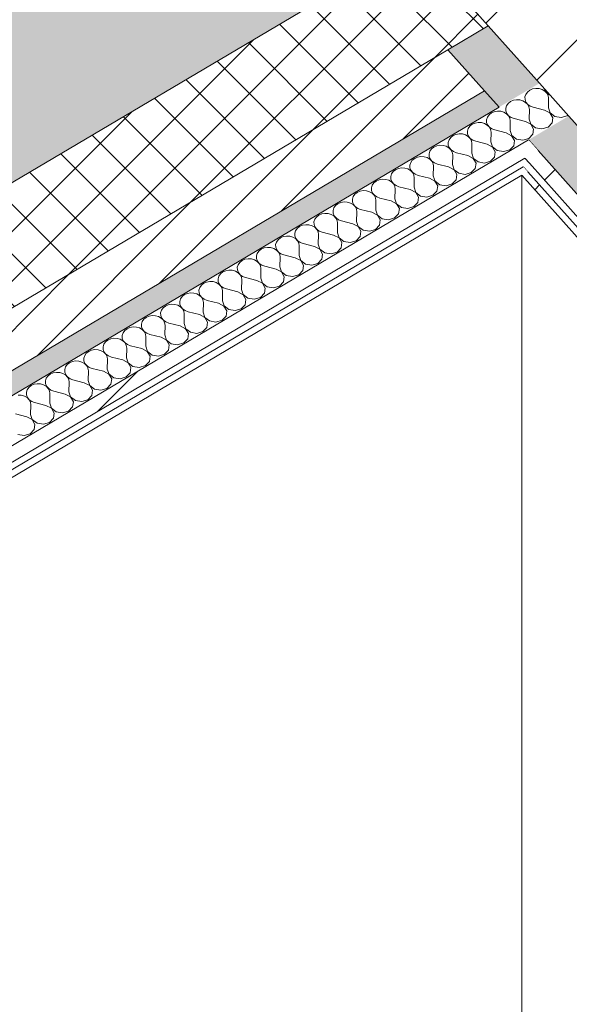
# Model space of a CAD drawing. Header units: millimetres. Extents: x -36631 to 27388, y -24993 to 6945.
# Tile 166 of 256: x 865 to 1333, y -12444 to -11604. Entities that reach past the tile are written whole.
import ezdxf

# ---------------------------------------------------------------- set-up
doc = ezdxf.new("R2010")
doc.units = ezdxf.units.MM
doc.header["$MEASUREMENT"] = 0
doc.linetypes.add('Wipeout_Contour', pattern=[1000, 0, -1000])
for name, color, linetype in [('10_ESTR_Pilars', 7, 'Continuous'), ('12_FAÇ_Façana', 7, 'Continuous'), ('Nuevo_08_E_Envans secs', 7, 'Continuous')]:
    doc.layers.add(name, color=color, linetype=linetype)
for name, color, linetype, lineweight in [('10_ESTR_Pilars_Pluma_Nº__28', 7, 'Continuous', 20), ('10_ESTR_Pilars_Pluma_Nº__42', 8, 'Continuous', 25), ('12_FAÇ_Façana_Pluma_Nº__2', 8, 'Continuous', 5), ('12_FAÇ_Façana_Pluma_Nº__7', 7, 'Continuous', 5), ('Nuevo_08_E_Envans secs_Pluma_Nº__1', 7, 'Continuous', 5), ('Nuevo_08_E_Envans secs_Pluma_Nº__47', 7, 'Continuous', 20)]:
    doc.layers.add(name, color=color, linetype=linetype, lineweight=lineweight)
for name, color, linetype, lineweight, true_color in [('12_FAÇ_Façana_Pluma_Nº__102', 7, 'Continuous', 5, 0xcccccc), ('12_FAÇ_Façana_Pluma_Nº__174', 7, 'Continuous', 13, 0xe4ad2c), ('12_FAÇ_Façana_Pluma_Nº__176', 7, 'Continuous', 15, 0x93a0c6), ('Nuevo_08_E_Envans secs_Pluma_Nº__102', 7, 'Continuous', 5, 0xcccccc), ('Nuevo_08_E_Envans secs_Pluma_Nº__171', 171, 'Continuous', 13, 0xaaaaff), ('Nuevo_08_E_Envans secs_Pluma_Nº__177', 7, 'Continuous', 15, 0xf7e046)]:
    doc.layers.add(name, color=color, linetype=linetype, lineweight=lineweight, true_color=true_color)
pattern_1 = [(45, (0, 0), (-183.848, 183.848), [195, -65]), (45, (7e-14, 183.85), (-183.848, 183.848), [195, -65])]

# ---------------------------------------------------------------- blocks, each defined once
blk = doc.blocks.new('Elem Sección_53_1')
at = {"color": 254, "linetype": 'Wipeout_Contour', "lineweight": 0, "ltscale": 46475.262133}
blk.add_wipeout([(1155.37, -11487.75), (1405.05, -11767.15), (1748.34, -11563.85), (1498.66, -11284.46)], dxfattribs=at).dxf.layer = '10_ESTR_Pilars'
at = {"layer": '10_ESTR_Pilars_Pluma_Nº__42', "linetype": 'Continuous', "lineweight": 25}
h = blk.add_hatch(dxfattribs=at)
h.set_pattern_fill('00_GCT_trama_45º_e1_400__05', color=8, style=0, pattern_type=2)
h.set_pattern_definition([(45, (0, 0), (-45.96194, 45.96194), [])])
h.paths.add_polyline_path([(1155.37, -11487.75), (1405.05, -11767.15), (1748.34, -11563.85), (1498.66, -11284.46)])
at = {"layer": '10_ESTR_Pilars_Pluma_Nº__28', "color": 7, "linetype": 'Continuous', "lineweight": 20}
for p, q in [((1498.66, -11284.46), (1155.37, -11487.75)), ((1748.34, -11563.85), (1405.05, -11767.15))]:
    blk.add_line(p, q, dxfattribs=at)
at = {"layer": '10_ESTR_Pilars_Pluma_Nº__28', "color": 7, "linetype": 'Continuous', "lineweight": 20, "flags": 128}
for points in [[(1498.66, -11284.46), (1545.11, -11336.44), (1607.53, -11406.28), (1748.34, -11563.85)], [(1155.37, -11487.75), (1201.82, -11539.73), (1264.24, -11609.58), (1307.94, -11658.47), (1332.9, -11686.41), (1405.05, -11767.15)]]:
    blk.add_lwpolyline(points, dxfattribs=at)
blk = doc.blocks.new('Elem Sección_97_1')
at = {"layer": '12_FAÇ_Façana_Pluma_Nº__102', "linetype": 'Continuous', "lineweight": 0, "true_color": 0xe5e5e5}
blk.add_hatch(color=254, dxfattribs=at).paths.add_polyline_path([(-1935.93, -13237.7), (-1842.3, -13342.47), (1201.82, -11539.73), (1155.37, -11487.75), (1498.66, -11284.46), (1545.11, -11336.44), (1557.37, -11329.18), (1463.74, -11224.4)])
at = {"layer": '12_FAÇ_Façana_Pluma_Nº__174', "linetype": 'Continuous', "lineweight": 13, "true_color": 0xe4ad2c}
h = blk.add_hatch(dxfattribs=at)
h.set_pattern_fill('SATE_Aislamiento_0001', color=42, style=0, pattern_type=2)
h.set_pattern_definition([(45, (0, 0), (-21.213203, 21.213203), []), (135, (0, 0), (21.213203, 21.213203), [])])
h.paths.add_polyline_path([(-1842.3, -13342.47), (-1779.88, -13412.32), (1229.91, -11629.91), (1264.24, -11609.58), (1201.82, -11539.73)])
at = {"layer": '12_FAÇ_Façana_Pluma_Nº__176', "linetype": 'Continuous', "lineweight": 0, "true_color": 0x495063}
blk.add_hatch(color=251, dxfattribs=at).paths.add_polyline_path([(-1748.67, -13447.25), (-1736.19, -13461.22), (1273.61, -11678.8), (1261.12, -11664.83)])
at = {"layer": '12_FAÇ_Façana_Pluma_Nº__2', "linetype": 'Continuous', "lineweight": 5}
h = blk.add_hatch(dxfattribs=at)
h.set_pattern_fill('Ceramic_0001', color=8, style=0, pattern_type=2)
h.set_pattern_definition([(45, (0, 0), (-21.213203, 21.213203), [])])
h.paths.add_polyline_path([(1229.91, -11629.91), (-1779.88, -13412.32), (-1748.67, -13447.25), (1261.12, -11664.83)])
at = {"layer": '12_FAÇ_Façana_Pluma_Nº__7', "color": 7, "linetype": 'Continuous', "lineweight": 5}
for p, q in [((1201.82, -11539.73), (-1842.3, -13342.47)), ((1261.12, -11664.83), (-1748.67, -13447.25))]:
    blk.add_line(p, q, dxfattribs=at)
at = {"layer": '12_FAÇ_Façana_Pluma_Nº__7', "color": 7, "linetype": 'Continuous', "lineweight": 5, "flags": 128}
for points in [[(1264.24, -11609.58), (1229.91, -11629.91), (-1779.88, -13412.32)], [(1273.61, -11678.8), (-1460.26, -13297.81), (-1520.33, -13333.38), (-1736.19, -13461.22)]]:
    blk.add_lwpolyline(points, dxfattribs=at)
blk = doc.blocks.new('*X301')
at = {"layer": 'Nuevo_08_E_Envans secs_Pluma_Nº__102', "linetype": 'Continuous', "lineweight": 5, "true_color": 0xcccccc}
blk.add_hatch(color=254, dxfattribs=at).paths.add_polyline_path([(1332.9, -11686.41), (1298.58, -11706.74), (1306.69, -11715.82), (1395.69, -11815.42), (1430.02, -11795.09)])
blk = doc.blocks.new('*X302')
at = {"layer": 'Nuevo_08_E_Envans secs_Pluma_Nº__102', "linetype": 'Continuous', "lineweight": 5, "true_color": 0xcccccc}
blk.add_hatch(color=254, dxfattribs=at).paths.add_polyline_path([(1229.91, -11629.91), (1273.61, -11678.8), (1307.94, -11658.47), (1264.24, -11609.58)])
blk = doc.blocks.new('Elem Sección_257_1')
at = {"layer": 'Nuevo_08_E_Envans secs_Pluma_Nº__1', "color": 7, "linetype": 'Continuous', "lineweight": 5, "flags": 128}
blk.add_lwpolyline([(1229.91, -11629.91), (1261.12, -11664.83), (1273.61, -11678.8)], dxfattribs=at)
at = {"layer": 'Nuevo_08_E_Envans secs', "lineweight": 0}
for name in ['*X302', '*X301']:
    blk.add_blockref(name, (0, 0), dxfattribs=at)
at = {"color": 254, "linetype": 'Wipeout_Contour', "lineweight": 0, "ltscale": 59300.471309}
blk.add_wipeout([(1306.69, -11715.82), (1295.53, -11722.43), (1392.65, -11831.1), (1403.81, -11824.5), (1395.69, -11815.42)], dxfattribs=at).dxf.layer = 'Nuevo_08_E_Envans secs'
at = {"layer": 'Nuevo_08_E_Envans secs_Pluma_Nº__177', "linetype": 'Continuous', "lineweight": 15, "true_color": 0xf7e046}
h = blk.add_hatch(dxfattribs=at)
h.set_pattern_fill('Panellat_HPL_0001', color=53, style=0, pattern_type=2)
h.set_pattern_definition(pattern_1)
h.paths.add_polyline_path([(1306.69, -11715.82), (1295.53, -11722.43), (1392.65, -11831.1), (1403.81, -11824.5), (1395.69, -11815.42)])
at = {"color": 254, "linetype": 'Wipeout_Contour', "lineweight": 0, "ltscale": 47464.568075}
blk.add_wipeout([(1297.87, -11733.86), (1292.73, -11736.91), (1389.84, -11845.59), (1394.99, -11842.54)], dxfattribs=at).dxf.layer = 'Nuevo_08_E_Envans secs'
at = {"layer": 'Nuevo_08_E_Envans secs_Pluma_Nº__171', "linetype": 'Continuous', "lineweight": 13, "true_color": 0xaaaaff}
h = blk.add_hatch(dxfattribs=at)
h.set_pattern_fill('Panellat_HPL_0001', color=161, style=0, pattern_type=2)
h.set_pattern_definition(pattern_1)
h.paths.add_polyline_path([(1297.87, -11733.86), (1292.73, -11736.91), (1389.84, -11845.59), (1394.99, -11842.54)])
at = {"layer": 'Nuevo_08_E_Envans secs_Pluma_Nº__1', "color": 7, "linetype": 'Continuous', "lineweight": 5}
blk.add_line((1292.73, -11736.91), (1389.84, -11845.59), dxfattribs=at)
at = {"layer": 'Nuevo_08_E_Envans secs_Pluma_Nº__1', "color": 7, "linetype": 'Continuous', "lineweight": 5, "flags": 128}
for points in [[(1298.58, -11706.74), (1306.69, -11715.82), (1395.69, -11815.42)], [(1295.53, -11722.43), (1299.28, -11726.62), (1392.65, -11831.1)], [(1294.13, -11729.67), (1297.87, -11733.86), (1391.25, -11838.35)]]:
    blk.add_lwpolyline(points, dxfattribs=at)
at = {"layer": 'Nuevo_08_E_Envans secs_Pluma_Nº__47', "color": 7, "linetype": 'Continuous', "lineweight": 20}
blk.add_line((1292.73, -11736.91), (1292.73, -12482.71), dxfattribs=at)
blk = doc.blocks.new('*X361')
at = {"layer": 'Nuevo_08_E_Envans secs_Pluma_Nº__102', "color": 254, "linetype": 'Continuous', "lineweight": 5, "true_color": 0xcccccc}
for p, q in [((1299.58, -11664.44), (1297.58, -11666.01)), ((1302.04, -11663.37), (1299.58, -11664.44)), ((1304.77, -11662.89), (1302.04, -11663.37)), ((1307.55, -11663.03), (1304.77, -11662.89)), ((1310.18, -11663.79), (1307.55, -11663.03)), ((1312.46, -11665.1), (1310.18, -11663.79)), ((1312.01, -11663.03), (1312.74, -11664.93)), ((1314.2, -11666.87), (1312.46, -11665.1)), ((1312.74, -11664.93), (1314.27, -11666.83)), ((1285.7, -11673.05), (1283.24, -11674.12)), ((1288.42, -11672.57), (1285.7, -11673.05)), ((1291.2, -11672.71), (1288.42, -11672.57)), ((1293.83, -11673.47), (1291.2, -11672.71)), ((1296.11, -11674.78), (1293.83, -11673.47)), ((1296.17, -11667.98), (1295.48, -11670.18)), ((1295.48, -11670.18), (1295.56, -11672.45)), ((1295.56, -11672.45), (1296.39, -11674.61)), ((1297.58, -11666.01), (1296.17, -11667.98)), ((1315.29, -11668.96), (1314.2, -11666.87)), ((1314.27, -11666.83), (1316.38, -11668.31)), ((1315.63, -11671.21), (1315.29, -11668.96)), ((1315.49, -11679.44), (1315.63, -11671.21)), ((1316.38, -11668.31), (1316.91, -11668.52)), ((1272.07, -11682.25), (1269.35, -11682.73)), ((1274.86, -11682.39), (1272.07, -11682.25)), ((1279.83, -11677.66), (1279.14, -11679.86)), ((1279.14, -11679.86), (1279.21, -11682.13)), ((1279.21, -11682.13), (1280.05, -11684.29)), ((1281.23, -11675.7), (1279.83, -11677.66)), ((1283.24, -11674.12), (1281.23, -11675.7)), ((1297.86, -11676.55), (1296.11, -11674.78)), ((1296.39, -11674.61), (1297.92, -11676.51)), ((1298.94, -11678.64), (1297.86, -11676.55)), ((1297.92, -11676.51), (1300.03, -11677.99)), ((1299.29, -11680.89), (1298.94, -11678.64)), ((1299.14, -11689.12), (1299.29, -11680.89)), ((1300.03, -11677.99), (1302.56, -11678.95)), ((1312.22, -11681.37), (1302.56, -11678.95)), ((1316.85, -11683.82), (1312.22, -11681.37)), ((1315.49, -11679.44), (1316.92, -11683.78)), ((1263.48, -11687.34), (1262.79, -11689.54)), ((1262.79, -11689.54), (1262.87, -11691.81)), ((1264.88, -11685.38), (1263.48, -11687.34)), ((1266.89, -11683.8), (1264.88, -11685.38)), ((1269.35, -11682.73), (1266.89, -11683.8)), ((1277.49, -11683.15), (1274.86, -11682.39)), ((1279.76, -11684.46), (1277.49, -11683.15)), ((1281.51, -11686.23), (1279.76, -11684.46)), ((1280.05, -11684.29), (1281.58, -11686.19)), ((1282.6, -11688.32), (1281.51, -11686.23)), ((1281.58, -11686.19), (1283.68, -11687.68)), ((1282.94, -11690.57), (1282.6, -11688.32)), ((1282.79, -11698.8), (1282.94, -11690.57)), ((1283.68, -11687.68), (1286.21, -11688.64)), ((1295.87, -11691.05), (1286.21, -11688.64)), ((1299.14, -11689.12), (1300.57, -11693.46)), ((1319.21, -11687.88), (1316.85, -11683.82)), ((1316.92, -11683.78), (1320.94, -11686.86)), ((1318.6, -11692.35), (1319.21, -11687.88)), ((1320.94, -11686.86), (1326.35, -11687.76)), ((1326.35, -11687.76), (1331.54, -11686.21)), ((1331.54, -11686.21), (1332.15, -11685.57)), ((1247.13, -11697.02), (1246.44, -11699.22)), ((1248.54, -11695.06), (1247.13, -11697.02)), ((1250.54, -11693.48), (1248.54, -11695.06)), ((1253, -11692.41), (1250.54, -11693.48)), ((1255.73, -11691.93), (1253, -11692.41)), ((1258.51, -11692.07), (1255.73, -11691.93)), ((1261.14, -11692.83), (1258.51, -11692.07)), ((1263.41, -11694.14), (1261.14, -11692.83)), ((1262.87, -11691.81), (1263.7, -11693.97)), ((1265.16, -11695.91), (1263.41, -11694.14)), ((1263.7, -11693.97), (1265.23, -11695.87)), ((1266.25, -11698), (1265.16, -11695.91)), ((1265.23, -11695.87), (1267.34, -11697.36)), ((1266.59, -11700.25), (1266.25, -11698)), ((1267.34, -11697.36), (1269.86, -11698.32)), ((1279.52, -11700.73), (1269.86, -11698.32)), ((1282.79, -11698.8), (1284.22, -11703.14)), ((1300.5, -11693.5), (1295.87, -11691.05)), ((1302.87, -11697.56), (1300.5, -11693.5)), ((1300.57, -11693.46), (1304.59, -11696.54)), ((1302.25, -11702.03), (1302.87, -11697.56)), ((1304.59, -11696.54), (1310, -11697.44)), ((1310, -11697.44), (1315.19, -11695.89)), ((1315.19, -11695.89), (1318.6, -11692.35)), ((1230.79, -11706.7), (1230.1, -11708.9)), ((1232.19, -11704.74), (1230.79, -11706.7)), ((1234.2, -11703.16), (1232.19, -11704.74)), ((1236.66, -11702.09), (1234.2, -11703.16)), ((1239.38, -11701.61), (1236.66, -11702.09)), ((1242.16, -11701.75), (1239.38, -11701.61)), ((1244.79, -11702.51), (1242.16, -11701.75)), ((1247.07, -11703.82), (1244.79, -11702.51)), ((1246.44, -11699.22), (1246.52, -11701.49)), ((1246.52, -11701.49), (1247.35, -11703.65)), ((1248.81, -11705.59), (1247.07, -11703.82)), ((1247.35, -11703.65), (1248.88, -11705.55)), ((1249.9, -11707.68), (1248.81, -11705.59)), ((1248.88, -11705.55), (1250.99, -11707.04)), ((1250.99, -11707.04), (1253.52, -11708)), ((1266.44, -11708.48), (1266.59, -11700.25)), ((1284.16, -11703.18), (1279.52, -11700.73)), ((1286.52, -11707.24), (1284.16, -11703.18)), ((1284.22, -11703.14), (1288.25, -11706.22)), ((1285.9, -11711.71), (1286.52, -11707.24)), ((1288.25, -11706.22), (1293.66, -11707.12)), ((1293.66, -11707.12), (1298.84, -11705.57)), ((1298.84, -11705.57), (1302.25, -11702.03)), ((1215.84, -11714.42), (1214.44, -11716.38)), ((1217.85, -11712.84), (1215.84, -11714.42)), ((1220.31, -11711.77), (1217.85, -11712.84)), ((1223.03, -11711.29), (1220.31, -11711.77)), ((1225.82, -11711.43), (1223.03, -11711.29)), ((1228.45, -11712.19), (1225.82, -11711.43)), ((1230.72, -11713.5), (1228.45, -11712.19)), ((1230.1, -11708.9), (1230.17, -11711.17)), ((1230.17, -11711.17), (1231, -11713.33)), ((1232.47, -11715.27), (1230.72, -11713.5)), ((1231, -11713.33), (1232.53, -11715.23)), ((1233.56, -11717.36), (1232.47, -11715.27)), ((1232.53, -11715.23), (1234.64, -11716.72)), ((1250.25, -11709.93), (1249.9, -11707.68)), ((1250.1, -11718.16), (1250.25, -11709.93)), ((1263.18, -11710.41), (1253.52, -11708)), ((1267.81, -11712.86), (1263.18, -11710.41)), ((1266.44, -11708.48), (1267.88, -11712.82)), ((1270.17, -11716.92), (1267.81, -11712.86)), ((1267.88, -11712.82), (1271.9, -11715.9)), ((1277.31, -11716.8), (1282.5, -11715.25)), ((1282.5, -11715.25), (1285.9, -11711.71)), ((1199.49, -11724.1), (1198.09, -11726.06)), ((1201.5, -11722.52), (1199.49, -11724.1)), ((1203.96, -11721.45), (1201.5, -11722.52)), ((1206.69, -11720.97), (1203.96, -11721.45)), ((1209.47, -11721.11), (1206.69, -11720.97)), ((1212.1, -11721.87), (1209.47, -11721.11)), ((1214.37, -11723.18), (1212.1, -11721.87)), ((1214.44, -11716.38), (1213.75, -11718.58)), ((1213.75, -11718.58), (1213.82, -11720.85)), ((1213.82, -11720.85), (1214.66, -11723.02)), ((1216.12, -11724.95), (1214.37, -11723.18)), ((1214.66, -11723.02), (1216.19, -11724.91)), ((1233.9, -11719.61), (1233.56, -11717.36)), ((1233.75, -11727.84), (1233.9, -11719.61)), ((1234.64, -11716.72), (1237.17, -11717.68)), ((1246.83, -11720.1), (1237.17, -11717.68)), ((1251.46, -11722.54), (1246.83, -11720.1)), ((1250.1, -11718.16), (1251.53, -11722.5)), ((1253.83, -11726.6), (1251.46, -11722.54)), ((1251.53, -11722.5), (1255.55, -11725.58)), ((1266.15, -11724.93), (1269.56, -11721.39)), ((1269.56, -11721.39), (1270.17, -11716.92)), ((1271.9, -11715.9), (1277.31, -11716.8)), ((1185.15, -11732.2), (1183.15, -11733.78)), ((1187.61, -11731.13), (1185.15, -11732.2)), ((1190.34, -11730.65), (1187.61, -11731.13)), ((1193.12, -11730.8), (1190.34, -11730.65)), ((1195.75, -11731.55), (1193.12, -11730.8)), ((1198.03, -11732.86), (1195.75, -11731.55)), ((1198.09, -11726.06), (1197.4, -11728.26)), ((1197.4, -11728.26), (1197.48, -11730.53)), ((1197.48, -11730.53), (1198.31, -11732.7)), ((1217.21, -11727.04), (1216.12, -11724.95)), ((1216.19, -11724.91), (1218.29, -11726.4)), ((1217.55, -11729.29), (1217.21, -11727.04)), ((1217.4, -11737.52), (1217.55, -11729.29)), ((1218.29, -11726.4), (1220.82, -11727.36)), ((1230.48, -11729.78), (1220.82, -11727.36)), ((1235.12, -11732.22), (1230.48, -11729.78)), ((1233.75, -11727.84), (1235.18, -11732.18)), ((1237.48, -11736.29), (1235.12, -11732.22)), ((1235.18, -11732.18), (1239.2, -11735.26)), ((1249.8, -11734.61), (1253.21, -11731.07)), ((1253.21, -11731.07), (1253.83, -11726.6)), ((1255.55, -11725.58), (1260.96, -11726.48)), ((1260.96, -11726.48), (1266.15, -11724.93)), ((1171.27, -11740.82), (1168.81, -11741.88)), ((1173.99, -11740.33), (1171.27, -11740.82)), ((1176.78, -11740.48), (1173.99, -11740.33)), ((1179.4, -11741.23), (1176.78, -11740.48)), ((1181.75, -11735.74), (1181.06, -11737.94)), ((1181.06, -11737.94), (1181.13, -11740.21)), ((1181.13, -11740.21), (1181.96, -11742.38)), ((1183.15, -11733.78), (1181.75, -11735.74)), ((1199.77, -11734.63), (1198.03, -11732.86)), ((1198.31, -11732.7), (1199.84, -11734.59)), ((1200.86, -11736.72), (1199.77, -11734.63)), ((1199.84, -11734.59), (1201.95, -11736.08)), ((1201.21, -11738.98), (1200.86, -11736.72)), ((1201.06, -11747.2), (1201.21, -11738.98)), ((1201.95, -11736.08), (1204.47, -11737.04)), ((1214.13, -11739.46), (1204.47, -11737.04)), ((1218.77, -11741.9), (1214.13, -11739.46)), ((1217.4, -11737.52), (1218.84, -11741.86)), ((1233.45, -11744.29), (1236.86, -11740.75)), ((1236.86, -11740.75), (1237.48, -11736.29)), ((1239.2, -11735.26), (1244.62, -11736.16)), ((1244.62, -11736.16), (1249.8, -11734.61)), ((1165.4, -11745.42), (1164.71, -11747.62)), ((1164.71, -11747.62), (1164.78, -11749.89)), ((1166.8, -11743.46), (1165.4, -11745.42)), ((1168.81, -11741.88), (1166.8, -11743.46)), ((1181.68, -11742.55), (1179.4, -11741.23)), ((1183.43, -11744.31), (1181.68, -11742.55)), ((1181.96, -11742.38), (1183.49, -11744.27)), ((1184.51, -11746.4), (1183.43, -11744.31)), ((1183.49, -11744.27), (1185.6, -11745.76)), ((1184.86, -11748.66), (1184.51, -11746.4)), ((1184.71, -11756.88), (1184.86, -11748.66)), ((1185.6, -11745.76), (1188.13, -11746.72)), ((1197.79, -11749.14), (1188.13, -11746.72)), ((1202.42, -11751.58), (1197.79, -11749.14)), ((1201.06, -11747.2), (1202.49, -11751.54)), ((1221.13, -11745.97), (1218.77, -11741.9)), ((1218.84, -11741.86), (1222.86, -11744.94)), ((1220.52, -11750.43), (1221.13, -11745.97)), ((1222.86, -11744.94), (1228.27, -11745.84)), ((1228.27, -11745.84), (1233.45, -11744.29)), ((1149.05, -11755.1), (1148.36, -11757.3)), ((1148.36, -11757.3), (1148.44, -11759.57)), ((1150.45, -11753.14), (1149.05, -11755.1)), ((1152.46, -11751.57), (1150.45, -11753.14)), ((1154.92, -11750.5), (1152.46, -11751.57)), ((1157.65, -11750.01), (1154.92, -11750.5)), ((1160.43, -11750.16), (1157.65, -11750.01)), ((1163.06, -11750.91), (1160.43, -11750.16)), ((1165.33, -11752.23), (1163.06, -11750.91)), ((1164.78, -11749.89), (1165.62, -11752.06)), ((1167.08, -11753.99), (1165.33, -11752.23)), ((1165.62, -11752.06), (1167.15, -11753.96)), ((1168.17, -11756.08), (1167.08, -11753.99)), ((1167.15, -11753.96), (1169.25, -11755.44)), ((1168.51, -11758.34), (1168.17, -11756.08)), ((1169.25, -11755.44), (1171.78, -11756.4)), ((1181.44, -11758.82), (1171.78, -11756.4)), ((1184.71, -11756.88), (1186.14, -11761.22)), ((1204.78, -11755.65), (1202.42, -11751.58)), ((1202.49, -11751.54), (1206.51, -11754.62)), ((1204.17, -11760.12), (1204.78, -11755.65)), ((1206.51, -11754.62), (1211.92, -11755.52)), ((1211.92, -11755.52), (1217.11, -11753.97)), ((1217.11, -11753.97), (1220.52, -11750.43)), ((1132.7, -11764.78), (1132.01, -11766.98)), ((1134.11, -11762.82), (1132.7, -11764.78)), ((1136.11, -11761.25), (1134.11, -11762.82)), ((1138.57, -11760.18), (1136.11, -11761.25)), ((1141.3, -11759.7), (1138.57, -11760.18)), ((1144.08, -11759.84), (1141.3, -11759.7)), ((1146.71, -11760.59), (1144.08, -11759.84)), ((1148.99, -11761.91), (1146.71, -11760.59)), ((1148.44, -11759.57), (1149.27, -11761.74)), ((1150.73, -11763.68), (1148.99, -11761.91)), ((1149.27, -11761.74), (1150.8, -11763.64)), ((1151.82, -11765.77), (1150.73, -11763.68)), ((1150.8, -11763.64), (1152.91, -11765.12)), ((1152.16, -11768.02), (1151.82, -11765.77)), ((1152.91, -11765.12), (1155.43, -11766.08)), ((1165.09, -11768.5), (1155.43, -11766.08)), ((1168.36, -11766.56), (1168.51, -11758.34)), ((1186.07, -11761.26), (1181.44, -11758.82)), ((1188.44, -11765.33), (1186.07, -11761.26)), ((1186.14, -11761.22), (1190.16, -11764.31)), ((1187.82, -11769.8), (1188.44, -11765.33)), ((1190.16, -11764.31), (1195.58, -11765.2)), ((1195.58, -11765.2), (1200.76, -11763.65)), ((1200.76, -11763.65), (1204.17, -11760.12)), ((1116.36, -11774.47), (1115.67, -11776.66)), ((1117.76, -11772.5), (1116.36, -11774.47)), ((1119.77, -11770.93), (1117.76, -11772.5)), ((1122.23, -11769.86), (1119.77, -11770.93)), ((1124.95, -11769.38), (1122.23, -11769.86)), ((1127.73, -11769.52), (1124.95, -11769.38)), ((1130.36, -11770.28), (1127.73, -11769.52)), ((1132.64, -11771.59), (1130.36, -11770.28)), ((1132.01, -11766.98), (1132.09, -11769.25)), ((1132.09, -11769.25), (1132.92, -11771.42)), ((1134.39, -11773.36), (1132.64, -11771.59)), ((1132.92, -11771.42), (1134.45, -11773.32)), ((1135.47, -11775.45), (1134.39, -11773.36)), ((1134.45, -11773.32), (1136.56, -11774.8)), ((1152.02, -11776.24), (1152.16, -11768.02)), ((1169.73, -11770.94), (1165.09, -11768.5)), ((1168.36, -11766.56), (1169.79, -11770.91)), ((1172.09, -11775.01), (1169.73, -11770.94)), ((1169.79, -11770.91), (1173.82, -11773.99)), ((1173.82, -11773.99), (1179.23, -11774.89)), ((1179.23, -11774.89), (1184.41, -11773.33)), ((1184.41, -11773.33), (1187.82, -11769.8)), ((1101.41, -11782.18), (1100.01, -11784.15)), ((1103.42, -11780.61), (1101.41, -11782.18)), ((1105.88, -11779.54), (1103.42, -11780.61)), ((1108.6, -11779.06), (1105.88, -11779.54)), ((1111.39, -11779.2), (1108.6, -11779.06)), ((1114.02, -11779.96), (1111.39, -11779.2)), ((1116.29, -11781.27), (1114.02, -11779.96)), ((1115.67, -11776.66), (1115.74, -11778.93)), ((1115.74, -11778.93), (1116.58, -11781.1)), ((1118.04, -11783.04), (1116.29, -11781.27)), ((1116.58, -11781.1), (1118.1, -11783)), ((1135.82, -11777.7), (1135.47, -11775.45)), ((1135.67, -11785.92), (1135.82, -11777.7)), ((1136.56, -11774.8), (1139.09, -11775.76)), ((1148.75, -11778.18), (1139.09, -11775.76)), ((1153.38, -11780.63), (1148.75, -11778.18)), ((1152.02, -11776.24), (1153.45, -11780.59)), ((1155.74, -11784.69), (1153.38, -11780.63)), ((1153.45, -11780.59), (1157.47, -11783.67)), ((1168.07, -11783.01), (1171.48, -11779.48)), ((1171.48, -11779.48), (1172.09, -11775.01)), ((1087.07, -11790.29), (1085.07, -11791.86)), ((1089.53, -11789.22), (1087.07, -11790.29)), ((1092.26, -11788.74), (1089.53, -11789.22)), ((1095.04, -11788.88), (1092.26, -11788.74)), ((1097.67, -11789.64), (1095.04, -11788.88)), ((1099.94, -11790.95), (1097.67, -11789.64)), ((1100.01, -11784.15), (1099.32, -11786.35)), ((1099.32, -11786.35), (1099.39, -11788.61)), ((1099.39, -11788.61), (1100.23, -11790.78)), ((1101.69, -11792.72), (1099.94, -11790.95)), ((1100.23, -11790.78), (1101.76, -11792.68)), ((1119.13, -11785.13), (1118.04, -11783.04)), ((1118.1, -11783), (1120.21, -11784.48)), ((1119.47, -11787.38), (1119.13, -11785.13)), ((1119.32, -11795.61), (1119.47, -11787.38)), ((1120.21, -11784.48), (1122.74, -11785.44)), ((1132.4, -11787.86), (1122.74, -11785.44)), ((1137.03, -11790.31), (1132.4, -11787.86)), ((1135.67, -11785.92), (1137.1, -11790.27)), ((1139.4, -11794.37), (1137.03, -11790.31)), ((1137.1, -11790.27), (1141.12, -11793.35)), ((1151.72, -11792.7), (1155.13, -11789.16)), ((1155.13, -11789.16), (1155.74, -11784.69)), ((1157.47, -11783.67), (1162.88, -11784.57)), ((1162.88, -11784.57), (1168.07, -11783.01)), ((1073.19, -11798.9), (1070.73, -11799.97)), ((1075.91, -11798.42), (1073.19, -11798.9)), ((1078.69, -11798.56), (1075.91, -11798.42)), ((1081.32, -11799.32), (1078.69, -11798.56)), ((1083.6, -11800.63), (1081.32, -11799.32)), ((1083.66, -11793.83), (1082.97, -11796.03)), ((1082.97, -11796.03), (1083.05, -11798.3)), ((1083.05, -11798.3), (1083.88, -11800.46)), ((1085.07, -11791.86), (1083.66, -11793.83)), ((1102.78, -11794.81), (1101.69, -11792.72)), ((1101.76, -11792.68), (1103.87, -11794.16)), ((1103.12, -11797.06), (1102.78, -11794.81)), ((1102.97, -11805.29), (1103.12, -11797.06)), ((1103.87, -11794.16), (1106.39, -11795.12)), ((1116.05, -11797.54), (1106.39, -11795.12)), ((1120.69, -11799.99), (1116.05, -11797.54)), ((1119.32, -11795.61), (1120.75, -11799.95)), ((1135.37, -11802.38), (1138.78, -11798.84)), ((1138.78, -11798.84), (1139.4, -11794.37)), ((1141.12, -11793.35), (1146.53, -11794.25)), ((1146.53, -11794.25), (1151.72, -11792.7)), ((1059.56, -11808.1), (1056.84, -11808.58)), ((1062.35, -11808.24), (1059.56, -11808.1)), ((1067.32, -11803.51), (1066.63, -11805.71)), ((1066.63, -11805.71), (1066.7, -11807.98)), ((1066.7, -11807.98), (1067.53, -11810.14)), ((1068.72, -11801.55), (1067.32, -11803.51)), ((1070.73, -11799.97), (1068.72, -11801.55)), ((1085.34, -11802.4), (1083.6, -11800.63)), ((1083.88, -11800.46), (1085.41, -11802.36)), ((1086.43, -11804.49), (1085.34, -11802.4)), ((1085.41, -11802.36), (1087.52, -11803.84)), ((1086.78, -11806.74), (1086.43, -11804.49)), ((1086.63, -11814.97), (1086.78, -11806.74)), ((1087.52, -11803.84), (1090.05, -11804.8)), ((1099.71, -11807.22), (1090.05, -11804.8)), ((1104.34, -11809.67), (1099.71, -11807.22)), ((1102.97, -11805.29), (1104.41, -11809.63)), ((1123.05, -11804.05), (1120.69, -11799.99)), ((1120.75, -11799.95), (1124.78, -11803.03)), ((1122.43, -11808.52), (1123.05, -11804.05)), ((1124.78, -11803.03), (1130.19, -11803.93)), ((1130.19, -11803.93), (1135.37, -11802.38)), ((1050.97, -11813.19), (1050.28, -11815.39)), ((1050.28, -11815.39), (1050.35, -11817.66)), ((1052.37, -11811.23), (1050.97, -11813.19)), ((1054.38, -11809.65), (1052.37, -11811.23)), ((1056.84, -11808.58), (1054.38, -11809.65)), ((1064.98, -11809), (1062.35, -11808.24)), ((1067.25, -11810.31), (1064.98, -11809)), ((1069, -11812.08), (1067.25, -11810.31)), ((1067.53, -11810.14), (1069.06, -11812.04)), ((1070.08, -11814.17), (1069, -11812.08)), ((1069.06, -11812.04), (1071.17, -11813.53)), ((1070.43, -11816.42), (1070.08, -11814.17)), ((1070.28, -11824.65), (1070.43, -11816.42)), ((1071.17, -11813.53), (1073.7, -11814.49)), ((1083.36, -11816.9), (1073.7, -11814.49)), ((1086.63, -11814.97), (1088.06, -11819.31)), ((1106.7, -11813.73), (1104.34, -11809.67)), ((1104.41, -11809.63), (1108.43, -11812.71)), ((1106.09, -11818.2), (1106.7, -11813.73)), ((1108.43, -11812.71), (1113.84, -11813.61)), ((1113.84, -11813.61), (1119.02, -11812.06)), ((1119.02, -11812.06), (1122.43, -11808.52)), ((1034.62, -11822.87), (1033.93, -11825.07)), ((1036.02, -11820.91), (1034.62, -11822.87)), ((1038.03, -11819.33), (1036.02, -11820.91)), ((1040.49, -11818.26), (1038.03, -11819.33)), ((1043.22, -11817.78), (1040.49, -11818.26)), ((1046, -11817.92), (1043.22, -11817.78)), ((1048.63, -11818.68), (1046, -11817.92)), ((1050.9, -11819.99), (1048.63, -11818.68)), ((1050.35, -11817.66), (1051.19, -11819.82)), ((1052.65, -11821.76), (1050.9, -11819.99)), ((1051.19, -11819.82), (1052.72, -11821.72)), ((1053.74, -11823.85), (1052.65, -11821.76)), ((1052.72, -11821.72), (1054.82, -11823.21)), ((1054.08, -11826.1), (1053.74, -11823.85)), ((1054.82, -11823.21), (1057.35, -11824.17)), ((1067.01, -11826.58), (1057.35, -11824.17)), ((1070.28, -11824.65), (1071.71, -11828.99)), ((1087.99, -11819.35), (1083.36, -11816.9)), ((1090.36, -11823.41), (1087.99, -11819.35)), ((1088.06, -11819.31), (1092.08, -11822.39)), ((1089.74, -11827.88), (1090.36, -11823.41)), ((1092.08, -11822.39), (1097.49, -11823.29)), ((1097.49, -11823.29), (1102.68, -11821.74)), ((1102.68, -11821.74), (1106.09, -11818.2)), ((1018.27, -11832.55), (1017.59, -11834.75)), ((1019.68, -11830.59), (1018.27, -11832.55)), ((1021.68, -11829.01), (1019.68, -11830.59)), ((1024.14, -11827.94), (1021.68, -11829.01)), ((1026.87, -11827.46), (1024.14, -11827.94)), ((1029.65, -11827.6), (1026.87, -11827.46)), ((1032.28, -11828.36), (1029.65, -11827.6)), ((1034.56, -11829.67), (1032.28, -11828.36)), ((1033.93, -11825.07), (1034.01, -11827.34)), ((1034.01, -11827.34), (1034.84, -11829.5)), ((1036.3, -11831.44), (1034.56, -11829.67)), ((1034.84, -11829.5), (1036.37, -11831.4)), ((1037.39, -11833.53), (1036.3, -11831.44)), ((1036.37, -11831.4), (1038.48, -11832.89)), ((1038.48, -11832.89), (1041, -11833.85)), ((1053.93, -11834.33), (1054.08, -11826.1)), ((1071.65, -11829.03), (1067.01, -11826.58)), ((1074.01, -11833.09), (1071.65, -11829.03)), ((1071.71, -11828.99), (1075.73, -11832.07)), ((1073.39, -11837.56), (1074.01, -11833.09)), ((1075.73, -11832.07), (1081.15, -11832.97)), ((1081.15, -11832.97), (1086.33, -11831.42)), ((1086.33, -11831.42), (1089.74, -11827.88)), ((1003.33, -11840.27), (1001.93, -11842.23)), ((1005.34, -11838.69), (1003.33, -11840.27)), ((1007.8, -11837.62), (1005.34, -11838.69)), ((1010.52, -11837.14), (1007.8, -11837.62)), ((1013.3, -11837.28), (1010.52, -11837.14)), ((1015.93, -11838.04), (1013.3, -11837.28)), ((1018.21, -11839.35), (1015.93, -11838.04)), ((1017.59, -11834.75), (1017.66, -11837.02)), ((1017.66, -11837.02), (1018.49, -11839.18)), ((1019.96, -11841.12), (1018.21, -11839.35)), ((1018.49, -11839.18), (1020.02, -11841.08)), ((1021.04, -11843.21), (1019.96, -11841.12)), ((1020.02, -11841.08), (1022.13, -11842.57)), ((1037.73, -11835.78), (1037.39, -11833.53)), ((1037.59, -11844.01), (1037.73, -11835.78)), ((1050.66, -11836.26), (1041, -11833.85)), ((1055.3, -11838.71), (1050.66, -11836.26)), ((1053.93, -11834.33), (1055.36, -11838.67)), ((1057.66, -11842.77), (1055.3, -11838.71)), ((1055.36, -11838.67), (1059.39, -11841.75)), ((1064.8, -11842.65), (1069.98, -11841.1)), ((1069.98, -11841.1), (1073.39, -11837.56)), ((986.98, -11849.95), (985.58, -11851.91)), ((988.99, -11848.37), (986.98, -11849.95)), ((991.45, -11847.3), (988.99, -11848.37)), ((994.17, -11846.82), (991.45, -11847.3)), ((996.96, -11846.96), (994.17, -11846.82)), ((999.59, -11847.72), (996.96, -11846.96)), ((1001.86, -11849.03), (999.59, -11847.72)), ((1001.93, -11842.23), (1001.24, -11844.43)), ((1001.24, -11844.43), (1001.31, -11846.7)), ((1001.31, -11846.7), (1002.15, -11848.87)), ((1003.61, -11850.8), (1001.86, -11849.03)), ((1002.15, -11848.87), (1003.68, -11850.76)), ((1021.39, -11845.46), (1021.04, -11843.21)), ((1021.24, -11853.69), (1021.39, -11845.46)), ((1022.13, -11842.57), (1024.66, -11843.53)), ((1034.32, -11845.95), (1024.66, -11843.53)), ((1038.95, -11848.39), (1034.32, -11845.95)), ((1037.59, -11844.01), (1039.02, -11848.35)), ((1041.31, -11852.45), (1038.95, -11848.39)), ((1039.02, -11848.35), (1043.04, -11851.43)), ((1053.64, -11850.78), (1057.05, -11847.24)), ((1057.05, -11847.24), (1057.66, -11842.77)), ((1059.39, -11841.75), (1064.8, -11842.65)), ((972.64, -11858.05), (970.64, -11859.63)), ((975.1, -11856.98), (972.64, -11858.05)), ((977.83, -11856.5), (975.1, -11856.98)), ((980.61, -11856.65), (977.83, -11856.5)), ((983.24, -11857.4), (980.61, -11856.65)), ((985.51, -11858.71), (983.24, -11857.4)), ((985.58, -11851.91), (984.89, -11854.11)), ((984.89, -11854.11), (984.97, -11856.38)), ((984.97, -11856.38), (985.8, -11858.55)), ((1004.7, -11852.89), (1003.61, -11850.8)), ((1003.68, -11850.76), (1005.78, -11852.25)), ((1005.04, -11855.14), (1004.7, -11852.89)), ((1004.89, -11863.37), (1005.04, -11855.14)), ((1005.78, -11852.25), (1008.31, -11853.21)), ((1017.97, -11855.63), (1008.31, -11853.21)), ((1022.6, -11858.07), (1017.97, -11855.63)), ((1021.24, -11853.69), (1022.67, -11858.03)), ((1024.97, -11862.14), (1022.6, -11858.07)), ((1022.67, -11858.03), (1026.69, -11861.11)), ((1037.29, -11860.46), (1040.7, -11856.92)), ((1040.7, -11856.92), (1041.31, -11852.45)), ((1043.04, -11851.43), (1048.45, -11852.33)), ((1048.45, -11852.33), (1053.64, -11850.78)), ((958.76, -11866.67), (956.3, -11867.73)), ((961.48, -11866.18), (958.76, -11866.67)), ((964.26, -11866.33), (961.48, -11866.18)), ((966.89, -11867.08), (964.26, -11866.33)), ((969.23, -11861.59), (968.54, -11863.79)), ((968.54, -11863.79), (968.62, -11866.06)), ((968.62, -11866.06), (969.45, -11868.23)), ((970.64, -11859.63), (969.23, -11861.59)), ((987.26, -11860.48), (985.51, -11858.71)), ((985.8, -11858.55), (987.33, -11860.44)), ((988.35, -11862.57), (987.26, -11860.48)), ((987.33, -11860.44), (989.44, -11861.93)), ((988.69, -11864.83), (988.35, -11862.57)), ((988.55, -11873.05), (988.69, -11864.83)), ((989.44, -11861.93), (991.96, -11862.89)), ((1001.62, -11865.31), (991.96, -11862.89)), ((1006.26, -11867.75), (1001.62, -11865.31)), ((1004.89, -11863.37), (1006.32, -11867.71)), ((1020.94, -11870.14), (1024.35, -11866.6)), ((1024.35, -11866.6), (1024.97, -11862.14)), ((1026.69, -11861.11), (1032.1, -11862.01)), ((1032.1, -11862.01), (1037.29, -11860.46)), ((952.89, -11871.27), (952.2, -11873.47)), ((952.2, -11873.47), (952.27, -11875.74)), ((954.29, -11869.31), (952.89, -11871.27)), ((956.3, -11867.73), (954.29, -11869.31)), ((969.17, -11868.4), (966.89, -11867.08)), ((970.92, -11870.16), (969.17, -11868.4)), ((969.45, -11868.23), (970.98, -11870.12)), ((972, -11872.25), (970.92, -11870.16)), ((970.98, -11870.12), (973.09, -11871.61)), ((972.35, -11874.51), (972, -11872.25)), ((972.2, -11882.73), (972.35, -11874.51)), ((973.09, -11871.61), (975.62, -11872.57)), ((985.28, -11874.99), (975.62, -11872.57)), ((989.91, -11877.43), (985.28, -11874.99)), ((988.55, -11873.05), (989.98, -11877.39)), ((1008.62, -11871.82), (1006.26, -11867.75)), ((1006.32, -11867.71), (1010.35, -11870.79)), ((1008, -11876.28), (1008.62, -11871.82)), ((1010.35, -11870.79), (1015.76, -11871.69)), ((1015.76, -11871.69), (1020.94, -11870.14)), ((936.54, -11880.95), (935.85, -11883.15)), ((935.85, -11883.15), (935.92, -11885.42)), ((937.94, -11878.99), (936.54, -11880.95)), ((939.95, -11877.42), (937.94, -11878.99)), ((942.41, -11876.35), (939.95, -11877.42)), ((945.13, -11875.86), (942.41, -11876.35)), ((947.92, -11876.01), (945.13, -11875.86)), ((950.55, -11876.76), (947.92, -11876.01)), ((952.82, -11878.08), (950.55, -11876.76)), ((952.27, -11875.74), (953.11, -11877.91)), ((954.57, -11879.84), (952.82, -11878.08)), ((953.11, -11877.91), (954.63, -11879.81)), ((955.66, -11881.93), (954.57, -11879.84)), ((954.63, -11879.81), (956.74, -11881.29)), ((956, -11884.19), (955.66, -11881.93)), ((956.74, -11881.29), (959.27, -11882.25)), ((968.93, -11884.67), (959.27, -11882.25)), ((972.2, -11882.73), (973.63, -11887.07)), ((992.27, -11881.5), (989.91, -11877.43)), ((989.98, -11877.39), (994, -11880.47)), ((991.66, -11885.97), (992.27, -11881.5)), ((994, -11880.47), (999.41, -11881.37)), ((999.41, -11881.37), (1004.6, -11879.82)), ((1004.6, -11879.82), (1008, -11876.28)), ((920.19, -11890.63), (919.5, -11892.83)), ((921.59, -11888.67), (920.19, -11890.63)), ((923.6, -11887.1), (921.59, -11888.67)), ((926.06, -11886.03), (923.6, -11887.1)), ((928.79, -11885.55), (926.06, -11886.03)), ((931.57, -11885.69), (928.79, -11885.55)), ((934.2, -11886.44), (931.57, -11885.69)), ((936.47, -11887.76), (934.2, -11886.44)), ((935.92, -11885.42), (936.76, -11887.59)), ((938.22, -11889.53), (936.47, -11887.76)), ((936.76, -11887.59), (938.29, -11889.49)), ((939.31, -11891.62), (938.22, -11889.53)), ((938.29, -11889.49), (940.4, -11890.97)), ((939.65, -11893.87), (939.31, -11891.62)), ((940.4, -11890.97), (942.92, -11891.93)), ((952.58, -11894.35), (942.92, -11891.93)), ((955.85, -11892.41), (956, -11884.19)), ((973.56, -11887.11), (968.93, -11884.67)), ((975.93, -11891.18), (973.56, -11887.11)), ((973.63, -11887.07), (977.65, -11890.16)), ((975.31, -11895.65), (975.93, -11891.18)), ((977.65, -11890.16), (983.06, -11891.05)), ((983.06, -11891.05), (988.25, -11889.5)), ((988.25, -11889.5), (991.66, -11885.97)), ((903.85, -11900.32), (903.16, -11902.51)), ((905.25, -11898.35), (903.85, -11900.32)), ((907.25, -11896.78), (905.25, -11898.35)), ((909.71, -11895.71), (907.25, -11896.78)), ((912.44, -11895.23), (909.71, -11895.71)), ((915.22, -11895.37), (912.44, -11895.23)), ((917.85, -11896.13), (915.22, -11895.37)), ((920.13, -11897.44), (917.85, -11896.13)), ((919.5, -11892.83), (919.58, -11895.1)), ((919.58, -11895.1), (920.41, -11897.27)), ((921.87, -11899.21), (920.13, -11897.44)), ((920.41, -11897.27), (921.94, -11899.17)), ((922.96, -11901.3), (921.87, -11899.21)), ((921.94, -11899.17), (924.05, -11900.65)), ((939.5, -11902.09), (939.65, -11893.87)), ((957.22, -11896.79), (952.58, -11894.35)), ((955.85, -11892.41), (957.28, -11896.76)), ((959.58, -11900.86), (957.22, -11896.79)), ((957.28, -11896.76), (961.3, -11899.84)), ((961.3, -11899.84), (966.72, -11900.74)), ((966.72, -11900.74), (971.9, -11899.18)), ((971.9, -11899.18), (975.31, -11895.65)), ((888.9, -11908.03), (887.5, -11910)), ((890.91, -11906.46), (888.9, -11908.03)), ((893.37, -11905.39), (890.91, -11906.46)), ((896.09, -11904.91), (893.37, -11905.39)), ((898.88, -11905.05), (896.09, -11904.91)), ((901.5, -11905.81), (898.88, -11905.05)), ((903.78, -11907.12), (901.5, -11905.81)), ((903.16, -11902.51), (903.23, -11904.78)), ((903.23, -11904.78), (904.06, -11906.95)), ((905.53, -11908.89), (903.78, -11907.12)), ((904.06, -11906.95), (905.59, -11908.85)), ((905.59, -11908.85), (907.7, -11910.33)), ((923.31, -11903.55), (922.96, -11901.3)), ((923.16, -11911.77), (923.31, -11903.55)), ((924.05, -11900.65), (926.57, -11901.61)), ((936.23, -11904.03), (926.57, -11901.61)), ((940.87, -11906.48), (936.23, -11904.03)), ((939.5, -11902.09), (940.94, -11906.44)), ((943.23, -11910.54), (940.87, -11906.48)), ((940.94, -11906.44), (944.96, -11909.52)), ((950.37, -11910.42), (955.55, -11908.86)), ((955.55, -11908.86), (958.96, -11905.33)), ((958.96, -11905.33), (959.58, -11900.86)), ((874.56, -11916.14), (872.55, -11917.71)), ((877.02, -11915.07), (874.56, -11916.14)), ((879.75, -11914.59), (877.02, -11915.07)), ((882.53, -11914.73), (879.75, -11914.59)), ((885.16, -11915.49), (882.53, -11914.73)), ((887.43, -11916.8), (885.16, -11915.49)), ((887.5, -11910), (886.81, -11912.2)), ((886.81, -11912.2), (886.88, -11914.46)), ((886.88, -11914.46), (887.72, -11916.63)), ((889.18, -11918.57), (887.43, -11916.8)), ((887.72, -11916.63), (889.25, -11918.53)), ((906.61, -11910.98), (905.53, -11908.89)), ((906.96, -11913.23), (906.61, -11910.98)), ((906.81, -11921.46), (906.96, -11913.23)), ((907.7, -11910.33), (910.23, -11911.29)), ((919.89, -11913.71), (910.23, -11911.29)), ((924.52, -11916.16), (919.89, -11913.71)), ((923.16, -11911.77), (924.59, -11916.12)), ((926.88, -11920.22), (924.52, -11916.16)), ((924.59, -11916.12), (928.61, -11919.2)), ((939.21, -11918.55), (942.62, -11915.01)), ((942.62, -11915.01), (943.23, -11910.54)), ((944.96, -11909.52), (950.37, -11910.42)), ((866.18, -11924.41), (863.4, -11924.27)), ((868.81, -11925.17), (866.18, -11924.41)), ((871.09, -11926.48), (868.81, -11925.17)), ((871.15, -11919.68), (870.46, -11921.88)), ((870.46, -11921.88), (870.54, -11924.15)), ((870.54, -11924.15), (871.37, -11926.31)), ((872.55, -11917.71), (871.15, -11919.68)), ((890.27, -11920.66), (889.18, -11918.57)), ((889.25, -11918.53), (891.35, -11920.01)), ((890.61, -11922.91), (890.27, -11920.66)), ((890.46, -11931.14), (890.61, -11922.91)), ((891.35, -11920.01), (893.88, -11920.97)), ((903.54, -11923.39), (893.88, -11920.97)), ((908.18, -11925.84), (903.54, -11923.39)), ((906.81, -11921.46), (908.24, -11925.8)), ((922.86, -11928.23), (926.27, -11924.69)), ((926.27, -11924.69), (926.88, -11920.22)), ((928.61, -11919.2), (934.02, -11920.1)), ((934.02, -11920.1), (939.21, -11918.55)), ((872.83, -11928.25), (871.09, -11926.48)), ((871.37, -11926.31), (872.9, -11928.21)), ((873.92, -11930.34), (872.83, -11928.25)), ((872.9, -11928.21), (875.01, -11929.69)), ((874.26, -11932.59), (873.92, -11930.34)), ((874.12, -11940.82), (874.26, -11932.59)), ((875.01, -11929.69), (877.53, -11930.65)), ((887.19, -11933.07), (877.53, -11930.65)), ((891.83, -11935.52), (887.19, -11933.07)), ((890.46, -11931.14), (891.89, -11935.48)), ((910.54, -11929.9), (908.18, -11925.84)), ((908.24, -11925.8), (912.26, -11928.88)), ((909.92, -11934.37), (910.54, -11929.9)), ((912.26, -11928.88), (917.68, -11929.78)), ((917.68, -11929.78), (922.86, -11928.23)), ((870.85, -11942.75), (861.19, -11940.34)), ((874.12, -11940.82), (875.55, -11945.16)), ((894.19, -11939.58), (891.83, -11935.52)), ((891.89, -11935.48), (895.92, -11938.56)), ((893.58, -11944.05), (894.19, -11939.58)), ((895.92, -11938.56), (901.33, -11939.46)), ((901.33, -11939.46), (906.51, -11937.91)), ((906.51, -11937.91), (909.92, -11934.37)), ((875.48, -11945.2), (870.85, -11942.75)), ((877.84, -11949.26), (875.48, -11945.2)), ((875.55, -11945.16), (879.57, -11948.24)), ((877.23, -11953.73), (877.84, -11949.26)), ((879.57, -11948.24), (884.98, -11949.14)), ((884.98, -11949.14), (890.17, -11947.59)), ((890.17, -11947.59), (893.58, -11944.05)), ((863.22, -11957.92), (868.63, -11958.82)), ((868.63, -11958.82), (873.82, -11957.27)), ((873.82, -11957.27), (877.23, -11953.73))]:
    blk.add_line(p, q, dxfattribs=at)
blk = doc.blocks.new('Elem Sección_285_1')
at = {"layer": 'Nuevo_08_E_Envans secs', "lineweight": 0}
blk.add_blockref('*X361', (0, 0), dxfattribs=at)
at = {"color": 254, "linetype": 'Wipeout_Contour', "lineweight": 0, "ltscale": 50365.384638}
blk.add_wipeout([(-1424.18, -13319.17), (-1416.08, -13328.26), (1306.69, -11715.82), (1298.58, -11706.74)], dxfattribs=at).dxf.layer = 'Nuevo_08_E_Envans secs'
at = {"layer": 'Nuevo_08_E_Envans secs_Pluma_Nº__177', "linetype": 'Continuous', "lineweight": 15, "true_color": 0xf7e046}
h = blk.add_hatch(dxfattribs=at)
h.set_pattern_fill('Panellat_HPL_0001', color=53, style=0, pattern_type=2)
h.set_pattern_definition(pattern_1)
h.paths.add_polyline_path([(-1424.18, -13319.17), (-1416.08, -13328.26), (1306.69, -11715.82), (1298.58, -11706.74)])
at = {"color": 254, "linetype": 'Wipeout_Contour', "lineweight": 0, "ltscale": 50401.535054}
blk.add_wipeout([(1294.13, -11729.67), (-1396.04, -13322.8), (-1392.3, -13326.99), (1297.87, -11733.86)], dxfattribs=at).dxf.layer = 'Nuevo_08_E_Envans secs'
at = {"layer": 'Nuevo_08_E_Envans secs_Pluma_Nº__171', "linetype": 'Continuous', "lineweight": 13, "true_color": 0xaaaaff}
h = blk.add_hatch(dxfattribs=at)
h.set_pattern_fill('Panellat_HPL_0001', color=161, style=0, pattern_type=2)
h.set_pattern_definition(pattern_1)
h.paths.add_polyline_path([(1294.13, -11729.67), (-1396.04, -13322.8), (-1392.3, -13326.99), (1297.87, -11733.86)])
at = {"layer": 'Nuevo_08_E_Envans secs_Pluma_Nº__1', "color": 7, "linetype": 'Continuous', "lineweight": 5}
for p, q in [((1295.53, -11722.43), (-1404.93, -13321.65)), ((1294.13, -11729.67), (-1396.04, -13322.8)), ((1292.73, -11736.91), (-1387.15, -13323.94))]:
    blk.add_line(p, q, dxfattribs=at)
at = {"layer": 'Nuevo_08_E_Envans secs_Pluma_Nº__1', "color": 7, "linetype": 'Continuous', "lineweight": 5, "flags": 128}
blk.add_lwpolyline([(1298.58, -11706.74), (-1424.18, -13319.17), (-1435.34, -13325.78)], dxfattribs=at)

msp = doc.modelspace()

# ---------------------------------------------------------------- block references
at = {"layer": '10_ESTR_Pilars', "lineweight": 0}
msp.add_blockref('Elem Sección_53_1', (0, 0), dxfattribs=at)

# ---------------------------------------------------------------- next in the draw order: block references
at = {"layer": '12_FAÇ_Façana', "lineweight": 0}
msp.add_blockref('Elem Sección_97_1', (0, 0), dxfattribs=at)

# ---------------------------------------------------------------- next in the draw order: block references
at = {"layer": 'Nuevo_08_E_Envans secs', "lineweight": 0}
msp.add_blockref('Elem Sección_257_1', (0, 0), dxfattribs=at)

# ---------------------------------------------------------------- next in the draw order: block references
msp.add_blockref('Elem Sección_285_1', (0, 0), dxfattribs=at)

doc.saveas('drawing.dxf')
